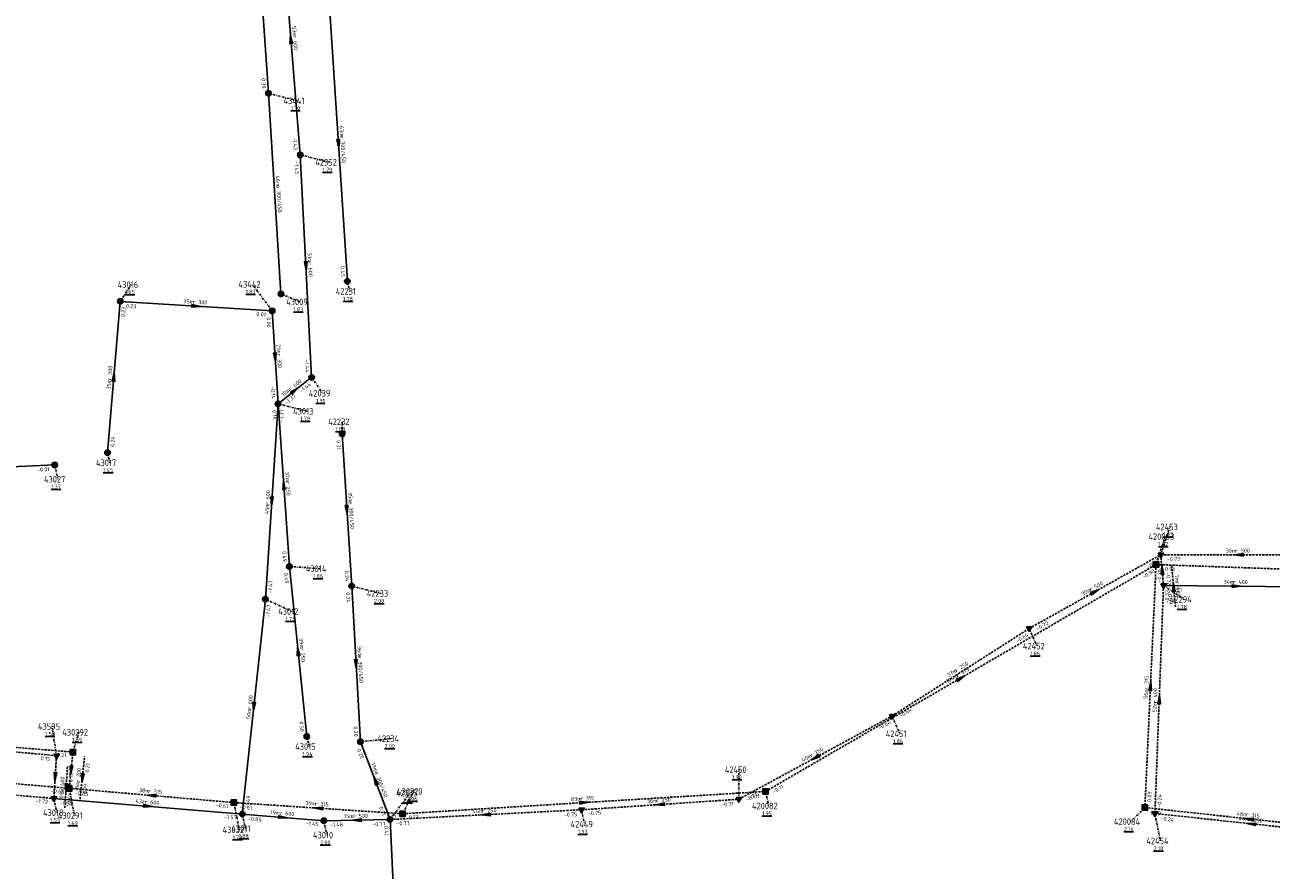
# Model space of a CAD drawing. Extents: x 188323 to 208361, y 565368 to 574910.
# Tile 118 of 256: x 202605 to 202891, y 568128 to 568322. Entities that reach past the tile are written whole.
import ezdxf

# ---------------------------------------------------------------- set-up
doc = ezdxf.new("R2010")
doc.units = 0
doc.linetypes.add('DASHDOT', pattern=[1, 0.5, -0.25, 0, -0.25])
doc.linetypes.add('DASHED', pattern=[0.75, 0.5, -0.25])
doc.layers.get('0').update_dxf_attribs({"linetype": 'CONTINUOUS'})
for name, color, linetype in [('RIO-AFM', 7, 'CONTINUOUS'), ('RIO-BOK', 7, 'CONTINUOUS'), ('RIO-DET', 7, 'CONTINUOUS'), ('RIO-KNP', 7, 'CONTINUOUS'), ('RIO-KNR', 7, 'CONTINUOUS'), ('RIO-LAG_0B', 7, 'CONTINUOUS'), ('RIO-LAG_1B', 7, 'DASHED'), ('RIO-LAG_2B', 7, 'DASHED'), ('RIO-LEN', 7, 'CONTINUOUS'), ('RIO-MVD', 1, 'CONTINUOUS'), ('RIO-VRB', 6, 'DASHDOT'), ('RIO-VRH', 7, 'CONTINUOUS')]:
    doc.layers.add(name, color=color, linetype=linetype)
doc.styles.add('RIO-TXT', font='isocp.shx')

# ---------------------------------------------------------------- blocks, each defined once
blk = doc.blocks.new('L_VHR')
blk.add_lwpolyline([(-0.5, 0), (0.5, 0), (-0.5, 0.15), (-0.5, -0.15), (0.5, 0)])
blk = doc.blocks.new('K_IPR')
blk.add_lwpolyline([(-0.5, -0.5), (0.5, -0.5), (0.5, 0.5), (-0.5, 0.5)], close=True)
blk.add_solid([(-0.5, 0.5), (0.5, 0.5), (-0.5, -0.5), (0.5, -0.5)])
at = {"style": 'RIO-TXT', "flags": 1}
blk.add_attdef('KNOOPNAAM', (2, 2), '', height=1, dxfattribs=at)
blk = doc.blocks.new('K_IPG')
blk.add_circle((0, 0), 0.5)
for points in [[(0, 0), (-0.5, 0), (-0.433013, 0.25)], [(0, 0), (-0.433013, -0.25), (-0.5, 0)], [(0, 0), (-0.433013, 0.25), (-0.25, 0.433013)], [(0, 0), (-0.25, -0.433013), (-0.433013, -0.25)], [(0, 0), (-0.25, 0.433013), (0, 0.5)], [(0, 0), (0, -0.5), (-0.25, -0.433013)], [(0, 0), (0, 0.5), (0.25, 0.433013)], [(0, 0), (0.25, 0.433013), (0.433013, 0.25)], [(0, 0), (0.433013, 0.25), (0.5, 0)], [(0, 0), (0.5, 0), (0.433013, -0.25)], [(0, 0), (0.433013, -0.25), (0.25, -0.433013)], [(0, 0), (0.25, -0.433013), (0, -0.5)]]:
    blk.add_solid(points)
at = {"style": 'RIO-TXT', "flags": 1}
blk.add_attdef('KNOOPNAAM', (2, 2), '', height=1, dxfattribs=at)
blk = doc.blocks.new('K_IPD')
blk.add_lwpolyline([(-0.496027, 0.307994), (0.503973, 0.307994), (0.003973, -0.558031)], close=True)
blk.add_solid([(-0.496027, 0.307994), (0.503973, 0.307994), (0.003973, -0.558031)])
at = {"style": 'RIO-TXT', "flags": 1}
blk.add_attdef('KNOOPNAAM', (2, 2), '', height=1, dxfattribs=at)
blk = doc.blocks.new('733_04______42453_____42294_')
at = {"layer": 'RIO-LAG_2B'}
blk.add_line((0, 0), (0.885, -9.782), dxfattribs=at)
at = {"layer": 'RIO-VRH', "xscale": 2, "yscale": 2, "zscale": 2, "rotation": 455.144}
blk.add_blockref('L_VHR', (0.4425, -4.891), dxfattribs=at)
at = {"layer": 'RIO-AFM', "style": 'RIO-TXT'}
blk.add_text('r 400', height=0.9, rotation=275.144, dxfattribs=at).set_placement((0.8433, -3.7699))
at = {"layer": 'RIO-BOK', "style": 'RIO-TXT'}
for s, p in [('-0.72', (-1.2681, -1.5203)), ('-0.69', (-0.8786, -5.8237))]:
    blk.add_text(s, height=0.9, rotation=275.144, dxfattribs=at).set_placement(p)
at = {"layer": 'RIO-LEN', "style": 'RIO-TXT'}
blk.add_text('7m', height=0.9, rotation=275.144, dxfattribs=at).set_placement((0.6972, -2.1565))
blk = doc.blocks.new('769_04______43595_____43018_')
at = {"layer": 'RIO-LAG_2B'}
blk.add_line((0, 0), (-0.618, -9.802), dxfattribs=at)
at = {"layer": 'RIO-VRH', "xscale": 2, "yscale": 2, "zscale": 2, "rotation": 266.3676}
blk.add_blockref('L_VHR', (-0.309, -4.901), dxfattribs=at)
at = {"layer": 'RIO-AFM', "style": 'RIO-TXT'}
blk.add_text('r 400', height=0.9, rotation=446.3676, dxfattribs=at).set_placement((-0.8604, -5.6782))
at = {"layer": 'RIO-BOK', "style": 'RIO-TXT'}
for s, p in [('0.15', (1.171, -3.6411)), ('0.01', (0.8668, -8.4926))]:
    blk.add_text(s, height=0.9, rotation=446.3676, dxfattribs=at).set_placement(p)
at = {"layer": 'RIO-LEN', "style": 'RIO-TXT'}
blk.add_text('10m', height=0.9, rotation=446.3676, dxfattribs=at).set_placement((-0.9956, -7.8339))
blk = doc.blocks.new('788_04______430291____430292_')
at = {"layer": 'RIO-LAG_1B'}
blk.add_line((0, 0), (1.01, 9.768), dxfattribs=at)
at = {"layer": 'RIO-VRH', "xscale": 2, "yscale": 2, "zscale": 2, "rotation": 264.083}
blk.add_blockref('L_VHR', (0.505, 4.884), dxfattribs=at)
at = {"layer": 'RIO-AFM', "style": 'RIO-TXT'}
blk.add_text('r 200', height=0.9, rotation=84.083, dxfattribs=at).set_placement((-0.1031, 3.8612))
at = {"layer": 'RIO-BOK', "style": 'RIO-TXT'}
for s, p in [('0.21', (2.0369, 6.0824)), ('0.19', (1.5367, 1.2482))]:
    blk.add_text(s, height=0.9, rotation=84.083, dxfattribs=at).set_placement(p)
at = {"layer": 'RIO-LEN', "style": 'RIO-TXT'}
blk.add_text('8m', height=0.9, rotation=84.083, dxfattribs=at).set_placement((-0.2698, 2.2498))

msp = doc.modelspace()

# ---------------------------------------------------------------- linework, layer by layer
at = {"layer": 'RIO-LAG_0B'}
for p, q in [((202661.104, 568305.92), (202658.304, 568345.92)), ((202664.08, 568344.768), (202668.4, 568291.776)), ((202679.2, 568262.784), (202675.104, 568325.824)), ((202661.104, 568305.92), (202663.968, 568259.904)), ((202668.4, 568291.776), (202671.008, 568240.768)), ((202627.104, 568258.176), (202624.192, 568223.488)), ((202661.968, 568256), (202627.104, 568258.176)), ((202661.968, 568256), (202663.296, 568234.688)), ((202663.296, 568234.688), (202671.008, 568240.768)), ((202660.4, 568189.888), (202663.296, 568234.688)), ((202663.296, 568234.688), (202665.904, 568197.376)), ((202678, 568227.776), (202680.192, 568192.896)), ((202587.008, 568219.52), (202612.096, 568220.672)), ((202665.904, 568197.376), (202669.904, 568158.4)), ((202680.192, 568192.896), (202682.208, 568157.184)), ((202899.904, 568192.704), (202866.384, 568193.024)), ((202655.104, 568140.608), (202660.4, 568189.888)), ((202682.208, 568157.184), (202688.992, 568139.328)), ((202655.104, 568140.608), (202611.872, 568144.192)), ((202673.792, 568139.072), (202655.104, 568140.608)), ((202673.792, 568139.072), (202688.992, 568139.328)), ((202688.992, 568139.328), (202691.504, 568085.376))]:
    msp.add_line(p, q, dxfattribs=at)
at = {"layer": 'RIO-LAG_1B'}
for p, q in [((202775.12, 568145.792), (202864.672, 568197.824)), ((202864.672, 568197.824), (202862.112, 568142.08)), ((202864.672, 568197.824), (202964.128, 568194.24)), ((202616.256, 568154.816), (202519.424, 568162.752)), ((202518.496, 568154.88), (202615.392, 568146.496)), ((202615.392, 568146.496), (202616.256, 568154.816)), ((202615.392, 568146.496), (202653.184, 568143.232)), ((202691.872, 568140.672), (202775.12, 568145.792)), ((202691.872, 568140.672), (202653.184, 568143.232)), ((202862.112, 568142.08), (202909.92, 568136.896))]:
    msp.add_line(p, q, dxfattribs=at)
at = {"layer": 'RIO-LAG_2B'}
for p, q in [((202835.584, 568183.168), (202865.744, 568200.064)), ((202865.744, 568200.064), (202866.384, 568193.024)), ((202901.536, 568200.064), (202865.744, 568200.064)), ((202866.384, 568193.024), (202864.416, 568140.736)), ((202804.144, 568163.072), (202835.584, 568183.168)), ((202768.96, 568144), (202804.144, 568163.072)), ((202555.904, 568159.168), (202612.496, 568153.984)), ((202612.496, 568153.984), (202611.872, 568144.192)), ((202571.168, 568147.584), (202611.872, 568144.192)), ((202732.896, 568141.568), (202768.96, 568144)), ((202688.992, 568139.328), (202732.896, 568141.568)), ((202864.416, 568140.736), (202908.576, 568136))]:
    msp.add_line(p, q, dxfattribs=at)
at = {"layer": 'RIO-VRB'}
for p, q in [((202661.1, 568305.9), (202667.7482, 568304.18)), ((202668.4, 568291.8), (202675.0482, 568290.08)), ((202627.1, 568258.2), (202629.7191, 568262.0219)), ((202661.97, 568255.98), (202657.421, 568262.0987)), ((202679.2, 568262.8), (202679.7335, 568260.4716)), ((202663.97, 568259.9), (202668.3649, 568258.0623)), ((202671, 568240.8), (202673.537, 568237.1047)), ((202663.3, 568234.7), (202669.9482, 568232.98)), ((202678, 568227.8), (202677.9997, 568230.575)), ((202624.2, 568223.5), (202624.7335, 568221.1716)), ((202612.1, 568220.7), (202612.8071, 568217.3868)), ((202865.75, 568200.05), (202867.8271, 568206.4589)), ((202864.68, 568197.82), (202866.7571, 568204.2289)), ((202665.9, 568197.4), (202672.8675, 568196.8713)), ((202680.2, 568192.9), (202686.8482, 568191.18)), ((202866.38, 568193.04), (202871.0334, 568189.8347)), ((202660.4, 568189.9), (202666.5269, 568187.0622)), ((202835.59, 568183.19), (202837.3252, 568179.1208)), ((202804.14, 568163.08), (202805.8752, 568159.0108)), ((202612.5, 568154.01), (202611.444, 568160.6925)), ((202616.26, 568154.82), (202617.6533, 568159.3494)), ((202669.9, 568158.4), (202670.4335, 568156.0716)), ((202682.2, 568157.2), (202689.275, 568157.9)), ((202768.96, 568144), (202768.959, 568150.775)), ((202615.4, 568146.51), (202616.6276, 568140.2423)), ((202689, 568139.3), (202693.5472, 568145.4202)), ((202691.87, 568140.69), (202694.407, 568145.7853)), ((202775.12, 568145.77), (202775.8271, 568142.4568)), ((202611.88, 568144.22), (202612.5871, 568140.9068)), ((202653.19, 568143.25), (202654.4176, 568136.9823)), ((202862.11, 568142.05), (202858.8494, 568138.861)), ((202655.1, 568140.6), (202655.8071, 568137.2868)), ((202673.8, 568139.1), (202674.5071, 568135.7868)), ((202732.89, 568141.58), (202733.5971, 568138.2668)), ((202864.42, 568140.71), (202865.6476, 568134.4423))]:
    msp.add_line(p, q, dxfattribs=at)

# ---------------------------------------------------------------- block references
at = {"layer": 'RIO-DET'}
for name, p in [('733_04______42453_____42294_', (202868.256, 568197.568)), ('788_04______430291____430292_', (202617.904, 568144)), ('769_04______43595_____43018_', (202615.008, 568151.488))]:
    msp.add_blockref(name, p, dxfattribs=at)
at = {"layer": 'RIO-KNP', "xscale": 1.25, "yscale": 1.25, "zscale": 1.25}
for name, p in [('K_IPG', (202661.104, 568305.92)), ('K_IPG', (202668.4, 568291.776)), ('K_IPG', (202679.2, 568262.784)), ('K_IPG', (202663.968, 568259.904)), ('K_IPG', (202627.104, 568258.176)), ('K_IPG', (202661.968, 568256)), ('K_IPG', (202671.008, 568240.768)), ('K_IPG', (202663.296, 568234.688)), ('K_IPG', (202678, 568227.776)), ('K_IPG', (202624.192, 568223.488)), ('K_IPG', (202612.096, 568220.672)), ('K_IPD', (202865.744, 568200.064)), ('K_IPG', (202665.904, 568197.376)), ('K_IPR', (202864.672, 568197.824)), ('K_IPG', (202680.192, 568192.896)), ('K_IPD', (202866.384, 568193.024)), ('K_IPG', (202660.4, 568189.888)), ('K_IPD', (202835.584, 568183.168)), ('K_IPD', (202804.144, 568163.072)), ('K_IPG', (202669.904, 568158.4)), ('K_IPG', (202682.208, 568157.184)), ('K_IPD', (202612.496, 568153.984)), ('K_IPR', (202616.256, 568154.816)), ('K_IPR', (202615.392, 568146.496)), ('K_IPR', (202775.12, 568145.792)), ('K_IPD', (202611.872, 568144.192)), ('K_IPR', (202653.184, 568143.232)), ('K_IPD', (202732.896, 568141.568)), ('K_IPD', (202768.96, 568144)), ('K_IPR', (202862.112, 568142.08)), ('K_IPG', (202655.104, 568140.608)), ('K_IPG', (202673.792, 568139.072)), ('K_IPG', (202688.992, 568139.328)), ('K_IPR', (202691.872, 568140.672)), ('K_IPD', (202864.416, 568140.736))]:
    msp.add_blockref(name, p, dxfattribs=at)
at = {"layer": 'RIO-VRH', "xscale": 2, "yscale": 2, "zscale": 2}
for p, rotation in [((202666.24, 568318.275), 454.6728), ((202677.15, 568294.3), 273.7322), ((202669.7, 568266.3), 272.9272), ((202644.535, 568257.09), 356.3575), ((202662.635, 568245.34), 273.5851), ((202625.65, 568240.85), 445.2141), ((202667.15, 568237.75), 38.3827), ((202664.6, 568216.05), 453.996), ((202661.85, 568212.3), 266.2876), ((202679.1, 568210.35), 273.6157), ((202883.64, 568200.05), 180), ((202866.065, 568196.545), 455.144), ((202850.67, 568191.62), 29.2031), ((202883.14, 568192.87), 359.4189), ((202667.9, 568177.9), 455.8645), ((202681.2, 568175.05), 273.2153), ((202819.9, 568171.795), 30.161), ((202863.395, 568169.935), 447.3528), ((202865.4, 568166.875), 447.8461), ((202657.75, 568165.25), 263.8555), ((202786.55, 568153.54), 208.4705), ((202615.83, 568150.665), 264.083), ((202612.19, 568149.115), 266.3676), ((202685.6, 568148.25), 470.8082), ((202634.295, 568144.88), 535.07), ((202633.49, 568142.41), 355.2127), ((202672.53, 568141.97), 176.2138), ((202733.495, 568143.23), 3.4916), ((202750.925, 568142.79), 183.8379), ((202664.45, 568139.85), 355.4144), ((202681.4, 568139.2), 180.7538), ((202710.945, 568140.44), 182.9734), ((202886.015, 568139.485), 533.8762), ((202886.495, 568138.355), 533.9113)]:
    msp.add_blockref('L_VHR', p, dxfattribs=dict(at, rotation=rotation))

# ---------------------------------------------------------------- texts
at = {"layer": 'RIO-AFM', "style": 'RIO-TXT'}
for s, rotation, p in [('r 600', 274.6728, (202666.6887, 568319.125)), ('e 300/450', 273.7322, (202677.545, 568296.2201)), ('e 300/450', 273.5789, (202662.9297, 568284.8188)), ('r 600', 272.9272, (202670.1737, 568267.1356)), ('r 300', 356.3575, (202643.7585, 568257.651)), ('r 300', 273.5851, (202663.0897, 568246.1805)), ('r 300', 445.2141, (202625.0737, 568240.0846)), ('r 600', 38.3827, (202666.2045, 568237.6389)), ('r 250', 273.996, (202665.0537, 568216.8941)), ('r 600', 86.2876, (202661.2987, 568211.5237)), ('e 300/450', 273.6157, (202679.4899, 568212.2687)), ('r 500', 360, (202882.8298, 568200.5608)), ('r 500', 29.2031, (202849.7188, 568191.6611)), ('r 400', 359.4189, (202882.3346, 568193.3883)), ('r 250', 275.8645, (202668.3265, 568178.7585)), ('e 300/450', 273.2153, (202681.6036, 568176.9663)), ('r 250', 32.5927, (202818.913, 568173.1197)), ('r 315', 30.161, (202819.1817, 568171.9558)), ('r 315', 447.3528, (202862.8411, 568169.1493)), ('r 400', 447.8461, (202864.8539, 568166.0843)), ('r 600', 83.8555, (202657.1663, 568164.4981)), ('r 250', 28.4705, (202785.5992, 568153.5932)), ('e 300/450', 290.8082, (202685.4007, 568150.1964)), ('r 315', 355.07, (202633.5315, 568145.4593)), ('r 600', 355.2127, (202632.7253, 568142.9891)), ('r 315', 356.2138, (202671.755, 568142.5342)), ('r 250', 2.9734, (202710.1101, 568140.8973)), ('r 315', 3.4916, (202732.6557, 568143.6797)), ('r 250', 3.8379, (202750.0834, 568143.2347)), ('r 600', 355.4144, (202663.6827, 568140.4186)), ('r 500', 0.7538, (202680.5834, 568139.6893)), ('r 315', 353.8762, (202885.2641, 568140.0833)), ('r 250', 353.9112, (202885.7435, 568138.9516))]:
    msp.add_text(s, height=0.9, rotation=rotation, dxfattribs=at).set_placement(p)
at = {"layer": 'RIO-BOK', "style": 'RIO-TXT'}
for s, rotation, p in [('0.39', 274.0128, (202659.4779, 568309.3554)), ('-1.43', 274.6728, (202666.7022, 568295.7754)), ('-1.43', 272.9272, (202667.074, 568290.3299)), ('0.45', 273.7322, (202677.6095, 568266.2636)), ('0.23', 445.2141, (202628.1789, 568254.5371)), ('0.23', 356.3575, (202628.4089, 568256.7147)), ('0.01', 356.3575, (202658.3296, 568254.8289)), ('0.06', 273.5851, (202660.661, 568254.4948)), ('-1.44', 272.9272, (202669.4228, 568244.8245)), ('-1.44', 38.3827, (202668.6551, 568237.1563)), ('-0.14', 273.5851, (202661.6579, 568238.7052)), ('-1.37', 38.3827, (202665.2666, 568234.4718)), ('0.16', 273.996, (202662.0017, 568233.2054)), ('-1.37', 86.2876, (202664.4322, 568230.5171)), ('0.24', 445.2141, (202625.7109, 568224.7793)), ('0.31', 273.6157, (202676.6918, 568226.3141)), ('-0.01', 2.7369, (202608.0706, 568219.1058)), ('0.49', 273.996, (202664.2772, 568200.8554)), ('-0.73', 360, (202867.1507, 568198.6509)), ('0.24', 273.6157, (202678.5987, 568196.3657)), ('-0.90', 30.161, (202861.8379, 568194.549)), ('-0.73', 29.2031, (202862.8536, 568196.827)), ('-0.20', 447.3528, (202865.857, 568193.6619)), ('-0.90', 357.9441, (202866.0296, 568196.3715)), ('-1.47', 86.2876, (202661.8875, 568191.2064)), ('0.49', 275.8645, (202664.6511, 568195.8639)), ('0.24', 273.2153, (202678.8814, 568191.4233)), ('-0.32', 447.8461, (202867.595, 568188.8916)), ('-0.21', 359.4189, (202867.7664, 568191.6268)), ('-1.47', 83.8555, (202661.3537, 568185.6736)), ('-0.64', 32.5927, (202832.8891, 568179.8012)), ('-0.72', 29.2031, (202837.495, 568182.651)), ('-0.64', 32.5927, (202806.0735, 568162.6546)), ('-0.64', 28.4705, (202801.2023, 568159.8941)), ('0.50', 275.8645, (202668.1666, 568161.8008)), ('0.20', 273.2153, (202680.6234, 568160.6776)), ('0.15', 354.8116, (202608.8308, 568152.9714)), ('0.21', 355.301, (202612.6021, 568153.7755)), ('0.20', 290.8082, (202681.3895, 568155.3938)), ('-0.65', 355.0813, (202611.2005, 568145.5255)), ('-0.65', 355.07, (202616.6752, 568144.9957)), ('-0.71', 28.4705, (202770.8579, 568143.4367)), ('-0.11', 3.4916, (202771.1118, 568144.1228)), ('-0.11', 30.161, (202777.0337, 568145.2629)), ('0.09', 447.3528, (202863.5721, 568143.3848)), ('-0.24', 447.8461, (202865.8706, 568142.0573)), ('-1.72', 355.2694, (202607.6809, 568143.1861)), ('-1.54', 355.2127, (202613.159, 568142.7089)), ('-0.61', 355.07, (202648.987, 568142.2289)), ('-0.61', 356.2138, (202654.4952, 568141.7614)), ('-1.49', 83.8555, (202656.6416, 568141.8421)), ('0.21', 290.8082, (202686.4364, 568142.1338)), ('-0.71', 3.8379, (202764.9626, 568142.3287)), ('-1.57', 355.2127, (202650.8999, 568139.5719)), ('-0.86', 355.4144, (202656.3843, 568139.0934)), ('0.17', 356.2138, (202688.2268, 568139.5504)), ('0.17', 3.4916, (202693.3525, 568139.3779)), ('-0.75', 2.9734, (202728.8677, 568139.9692)), ('-0.75', 3.8379, (202734.3804, 568140.2768)), ('0.09', 353.8762, (202863.3534, 568140.5094)), ('-0.24', 353.9112, (202865.6643, 568139.1702)), ('-1.45', 355.4144, (202669.6025, 568138.0415)), ('-1.48', 0.7538, (202675.2181, 568137.7185)), ('-0.77', 0.7538, (202684.9182, 568137.8462)), ('0.41', 272.6644, (202687.6673, 568137.836)), ('-0.77', 2.9734, (202690.4705, 568137.9745))]:
    msp.add_text(s, height=0.9, rotation=rotation, dxfattribs=at).set_placement(p)
at = {"layer": 'RIO-KNR', "style": 'RIO-TXT'}
for s, p in [('43441', (202664.5607, 568303.43)), ('42352', (202671.8607, 568289.33)), ('43016', (202626.5316, 568261.2719)), ('43442', (202654.2335, 568261.3487)), ('42231', (202676.546, 568259.7216)), ('43009', (202665.1774, 568257.3123)), ('42039', (202670.3495, 568236.3547)), ('43013', (202666.7607, 568232.23)), ('42232', (202674.8122, 568229.825)), ('43017', (202621.546, 568220.4216)), ('43027', (202609.6196, 568216.6368)), ('420083', (202862.9321, 568203.4789)), ('42453', (202864.6396, 568205.7089)), ('43014', (202669.68, 568196.1213)), ('42233', (202683.6607, 568190.43)), ('42294', (202867.8459, 568189.0847)), ('43012', (202663.3394, 568186.3122)), ('42452', (202834.1377, 568178.3708)), ('43595', (202608.2565, 568159.9425)), ('430292', (202613.8283, 568158.5994)), ('42451', (202802.6877, 568158.2608)), ('43015', (202667.246, 568155.3216)), ('42234', (202686.0875, 568157.15)), ('42450', (202765.7715, 568150.025)), ('42235', (202690.3597, 568144.6702)), ('430320', (202690.582, 568145.0353)), ('420082', (202772.0021, 568141.7068)), ('43018', (202609.3996, 568140.1568)), ('430291', (202612.8026, 568139.4923)), ('420084', (202855.0244, 568138.111)), ('430321', (202650.5926, 568136.2323)), ('43011', (202652.6196, 568136.5368)), ('43010', (202671.3196, 568135.0368)), ('42449', (202730.4096, 568137.5168)), ('42454', (202862.4601, 568133.6923))]:
    msp.add_text(s, height=1.5, dxfattribs=at).set_placement(p)
at = {"layer": 'RIO-LEN', "style": 'RIO-TXT'}
for s, rotation, p in [('53m', 274.6728, (202666.5117, 568321.2777)), ('63m', 273.7322, (202677.4033, 568298.3754)), ('46m', 273.5789, (202662.7938, 568286.9745)), ('51m', 272.9272, (202670.0624, 568269.2927)), ('35m', 356.3575, (202641.6028, 568257.7869)), ('21m', 273.5851, (202662.9536, 568248.3362)), ('35m', 445.2141, (202624.8952, 568237.932)), ('10m', 38.3827, (202664.5114, 568236.2976)), ('37m', 273.996, (202664.9022, 568219.0488)), ('35m', 273.6157, (202679.3527, 568214.4243)), ('45m', 86.2876, (202661.1592, 568209.3682)), ('36m', 360, (202880.6698, 568200.5595)), ('34m', 359.4189, (202880.1747, 568193.4088)), ('35m', 29.2031, (202847.8334, 568190.6071)), ('39m', 275.8645, (202668.1048, 568180.9071)), ('36m', 273.2153, (202681.4814, 568179.1228)), ('37m', 32.5927, (202817.0932, 568171.9561)), ('104m', 30.161, (202816.8473, 568170.5991)), ('56m', 447.3528, (202862.743, 568166.9916)), ('50m', 83.8555, (202656.9354, 568162.3505)), ('52m', 447.8461, (202864.7745, 568163.9258)), ('40m', 28.4705, (202783.7005, 568152.5634)), ('19m', 290.8082, (202684.6323, 568152.2151)), ('38m', 355.07, (202631.3794, 568145.6435)), ('43m', 355.2127, (202630.5727, 568143.168)), ('39m', 356.2138, (202669.5996, 568142.6755)), ('83m', 3.4916, (202730.4997, 568143.5482)), ('36m', 3.8379, (202747.9282, 568143.0901)), ('19m', 355.4144, (202661.5295, 568140.5899)), ('15m', 0.7538, (202678.4236, 568139.6609)), ('44m', 2.9734, (202707.953, 568140.7852)), ('48m', 353.8762, (202883.1163, 568140.3123)), ('44m', 353.9112, (202883.5956, 568139.1794))]:
    msp.add_text(s, height=0.9, rotation=rotation, dxfattribs=at).set_placement(p)
at = {"layer": 'RIO-MVD', "style": 'RIO-TXT'}
for s, p in [('%%U1.70', (202666.2182, 568302.03)), ('%%U1.79', (202673.5182, 568287.93)), ('%%U1.65', (202628.1891, 568259.8719)), ('%%U1.83', (202655.891, 568259.9487)), ('%%U1.78', (202678.2035, 568258.3216)), ('%%U1.83', (202666.8349, 568255.9123)), ('%%U1.91', (202672.007, 568234.9547)), ('%%U1.78', (202668.4182, 568230.83)), ('%%U1.88', (202676.4697, 568228.425)), ('%%U1.45', (202623.2035, 568219.0216)), ('%%U1.37', (202611.2771, 568215.2368)), ('%%U1.83', (202866.2971, 568204.3089)), ('%%U1.82', (202865.2271, 568202.0789)), ('%%U1.86', (202671.3375, 568194.7213)), ('%%U2.00', (202685.3182, 568189.03)), ('%%U1.78', (202869.5034, 568187.6847)), ('%%U1.73', (202664.9969, 568184.9122)), ('%%U1.86', (202835.7952, 568176.9708)), ('%%U1.53', (202609.914, 568158.5425)), ('%%U1.59', (202616.1233, 568157.1994)), ('%%U2.00', (202687.745, 568155.75)), ('%%U1.86', (202804.3452, 568156.8608)), ('%%U1.94', (202668.9035, 568153.9216)), ('%%U1.90', (202767.429, 568148.625)), ('%%U2.10', (202692.0172, 568143.2702)), ('%%U2.06', (202692.877, 568143.6353)), ('%%U1.53', (202611.0571, 568138.7568)), ('%%U1.95', (202774.2971, 568140.3068)), ('%%U1.49', (202615.0976, 568138.0923)), ('%%U1.93', (202732.0671, 568136.1168)), ('%%U2.16', (202857.3194, 568136.711)), ('%%U1.79', (202652.8876, 568134.8323)), ('%%U1.88', (202654.2771, 568135.1368)), ('%%U2.00', (202672.9771, 568133.6368)), ('%%U2.18', (202864.1176, 568132.2923))]:
    msp.add_text(s, height=0.9, dxfattribs=at).set_placement(p)

doc.saveas('drawing.dxf')
